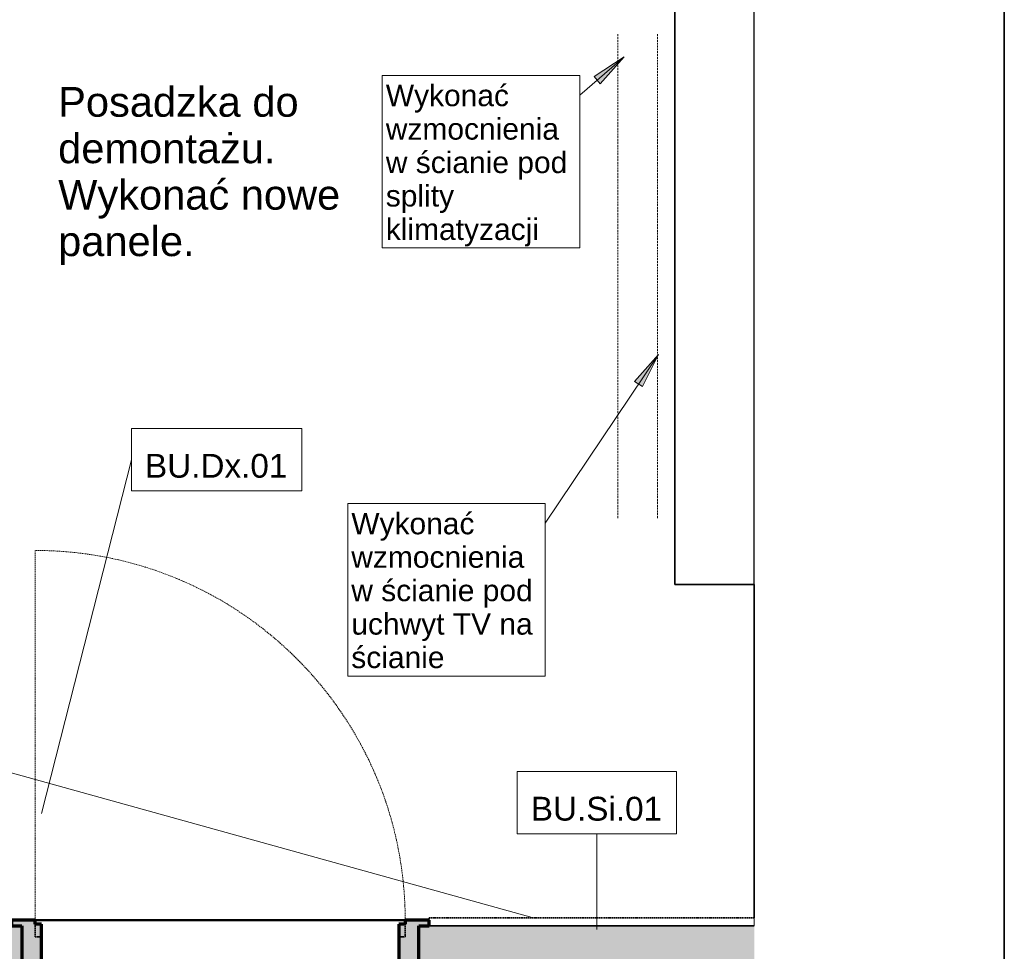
# Model space of a CAD drawing. Header units: centimetres. Extents: x -916 to 180, y 2044 to 2775.
# Tile 7 of 8: x -244 to 4, y 2340 to 2574. Entities that reach past the tile are written whole.
import ezdxf

# ---------------------------------------------------------------- set-up
doc = ezdxf.new("R2010")
doc.units = ezdxf.units.CM
doc.linetypes.add('Ukryty', pattern=[0.714375, 0.47625, -0.238125])
doc.linetypes.add('Wyburzony', pattern=[0.48, 0.32, -0.16])
for name, color, linetype, lineweight in [('_Przerywana-1', 241, 'Wyburzony', 18), ('_Przerywana-2', 7, 'Continuous', 50), ('_Ukryty_', 250, 'Ukryty', 18), ('Drzwi-1', 21, 'Wyburzony', 35), ('Drzwi-2', 241, 'Wyburzony', 18), ('Drzwi-4', 7, 'Continuous', 50), ('Drzwi-5', 10, 'Continuous', 70), ('Krawędzie wspólne-1', 135, 'Continuous', 18), ('Krawędzie wspólne-2', 241, 'Wyburzony', 18), ('Notatki tekstowe', 50, 'Continuous', 9), ('Notatki tekstowe-1', 7, 'Continuous', 9), ('Oznaczenia wielu kategorii', 50, 'Continuous', 9), ('Oznaczenia wielu kategorii-1', 7, 'Continuous', 9), ('Wzór cięcia-1', 254, 'Continuous', 18), ('Ściany', 8, 'Continuous', 25), ('Ściany-1', 55, 'Continuous', 35), ('Ściany-2', 21, 'Wyburzony', 35)]:
    doc.layers.add(name, color=color, linetype=linetype, lineweight=lineweight)
doc.styles.add('Arial', font='arial.ttf', dxfattribs={"height": 7.5})
doc.styles.add('Arial_1', font='arial.ttf', dxfattribs={"height": 6})
doc.styles.add('Arial_2', font='arial.ttf', dxfattribs={"height": 5.4})

# ---------------------------------------------------------------- blocks, each defined once
blk = doc.blocks.new('Zabudowa_szachtu1 - Zabudowa_szachtu-810303-Stan_istniejący _ zmiany bud_')
at = {"layer": 'Ściany'}
for p, q in [((-59.22, 2682.08), (-116.82, 2682.08)), ((-59.22, 2432.08), (-59.22, 2682.08))]:
    blk.add_line(p, q, dxfattribs=at)
at = {"layer": 'Ściany-1'}
for p, q in [((-116.82, 2682.08), (-116.82, 2666.08)), ((-116.82, 2666.08), (-79.22, 2666.08)), ((-79.22, 2666.08), (-79.22, 2432.08)), ((-79.22, 2432.08), (-59.22, 2432.08))]:
    blk.add_line(p, q, dxfattribs=at)
blk = doc.blocks.new('_TD_drzwi - _TD_drzwi DE-919486-Stan_istniejący _ zmiany bud_')
at = {"layer": '_Przerywana-1'}
for p, q in [((46.6, 7.65), (-46.6, 7.65)), ((-46.6, -7.65), (46.6, -7.65))]:
    blk.add_line(p, q, dxfattribs=at)
at = {"layer": 'Drzwi-1'}
for p, q in [((-52.6, 7.65), (-46.6, 7.65)), ((-52.6, 6.25), (-52.6, 7.65)), ((-46.6, 7.65), (-46.6, 3.45)), ((46.6, 7.65), (52.6, 7.65)), ((46.6, 3.45), (46.6, 7.65)), ((52.6, 7.65), (52.6, 6.25)), ((-50, 6.25), (-52.6, 6.25)), ((-50, -6.25), (-50, 6.25)), ((50, 6.25), (50, -6.25)), ((52.6, 6.25), (50, 6.25)), ((-46.6, 3.45), (-45, 3.45)), ((-45, 3.45), (-45, -6.65)), ((45, 3.45), (46.6, 3.45)), ((45, -6.65), (45, 3.45)), ((-52.6, -7.65), (-52.6, -6.25)), ((-52.6, -6.25), (-50, -6.25)), ((-46.6, -6.65), (-46.6, -7.65)), ((-45, -6.65), (-46.6, -6.65)), ((46.6, -6.65), (45, -6.65)), ((46.6, -7.65), (46.6, -6.65)), ((50, -6.25), (52.6, -6.25)), ((52.6, -6.25), (52.6, -7.65)), ((-46.6, -7.65), (-52.6, -7.65)), ((52.6, -7.65), (46.6, -7.65))]:
    blk.add_line(p, q, dxfattribs=at)
at = {"layer": 'Drzwi-2'}
blk.add_line((-46.6, 7.65), (-46.6, 100.85), dxfattribs=at)
blk.add_arc((-46.6, 7.65), 93.2, 0, 90, dxfattribs=at)
blk = doc.blocks.new('_TD_drzwi - _TD_drzwi-919487-Stan_istniejący _ zmiany bud_')
at = {"layer": 'Drzwi-4'}
h = blk.add_hatch(color=256, dxfattribs=at)
h.paths.add_polyline_path([(52.6, -7.65), (52.6, -6.25), (50, -6.25), (50, 6.25), (52.6, 6.25), (52.6, 7.65), (46.6, 7.65), (46.6, 6.65), (45, 6.65), (45, -3.45), (46.6, -3.45), (46.6, -7.65), (50, -7.65)])
h.paths.add_polyline_path([(-46.6, -7.65), (-46.6, -3.45), (-45, -3.45), (-45, 6.65), (-46.6, 6.65), (-46.6, 7.65), (-52.6, 7.65), (-52.6, 6.25), (-50, 6.25), (-50, -6.25), (-52.6, -6.25), (-52.6, -7.65), (-50, -7.65)])
at = {"layer": '_Przerywana-2'}
for p, q in [((-46.6, 7.65), (46.6, 7.65)), ((46.6, -7.65), (-46.6, -7.65))]:
    blk.add_line(p, q, dxfattribs=at)
at = {"layer": 'Drzwi-4'}
blk.add_line((-46.6, -7.65), (-46.6, -100.85), dxfattribs=at)
blk.add_arc((-46.6, -7.65), 93.2, 270, 360, dxfattribs=at)
at = {"layer": 'Drzwi-5'}
for p, q in [((-46.6, 7.65), (-52.6, 7.65)), ((-52.6, 7.65), (-52.6, 6.25)), ((-46.6, 6.65), (-46.6, 7.65)), ((52.6, 7.65), (46.6, 7.65)), ((46.6, 7.65), (46.6, 6.65)), ((52.6, 6.25), (52.6, 7.65)), ((-52.6, 6.25), (-50, 6.25)), ((-50, 6.25), (-50, -6.25)), ((-45, 6.65), (-46.6, 6.65)), ((-45, -3.45), (-45, 6.65)), ((46.6, 6.65), (45, 6.65)), ((45, 6.65), (45, -3.45)), ((50, 6.25), (52.6, 6.25)), ((50, -6.25), (50, 6.25)), ((-46.6, -7.65), (-46.6, -3.45)), ((-46.6, -3.45), (-45, -3.45)), ((45, -3.45), (46.6, -3.45)), ((46.6, -3.45), (46.6, -7.65)), ((-50, -6.25), (-52.6, -6.25)), ((-52.6, -6.25), (-52.6, -7.65)), ((52.6, -6.25), (50, -6.25)), ((52.6, -7.65), (52.6, -6.25)), ((-52.6, -7.65), (-46.6, -7.65)), ((46.6, -7.65), (52.6, -7.65))]:
    blk.add_line(p, q, dxfattribs=at)

msp = doc.modelspace()

# ---------------------------------------------------------------- hatches: boundary and pattern name
at = {"layer": 'Notatki tekstowe-1'}
for points in [[(-91.94, 2565.04), (-99.55, 2560.08), (-98.01, 2558.28)], [(-83.34, 2490.09), (-89.34, 2483.28), (-87.37, 2481.96)]]:
    msp.add_hatch(color=256, dxfattribs=at).paths.add_polyline_path(points)
at = {"layer": 'Wzór cięcia-1'}
h = msp.add_hatch(color=256, dxfattribs=at)
h.paths.add_polyline_path([(-59.22, 2333.58), (-59.22, 2346.08), (-143.72, 2346.08), (-143.72, 2333.58), (-121.54, 2333.58)])
h.paths.add_polyline_path([(-243.72, 2333.58), (-243.72, 2346.08), (-316.22, 2346.08), (-316.22, 2333.58), (-246.32, 2333.58)])
h.paths.add_polyline_path([(-418.82, 2333.58), (-416.22, 2333.58), (-416.22, 2346.08), (-687.32, 2346.08), (-687.32, 2333.58), (-684.72, 2333.58)])
h.paths.add_polyline_path([(-799.28, 2333.58), (-779.32, 2333.58), (-779.32, 2346.08), (-803.54, 2346.08), (-804.18, 2333.58)])

# ---------------------------------------------------------------- linework, layer by layer
at = {"layer": '_Ukryty_'}
for p, q in [((-93.6, 2570.77), (-93.6, 2448.77)), ((-83.6, 2570.77), (-83.6, 2448.77))]:
    msp.add_line(p, q, dxfattribs=at)
at = {"layer": 'Krawędzie wspólne-1'}
msp.add_line((-59.22, 2348.08), (-59.22, 2346.08), dxfattribs=at)
at = {"layer": 'Krawędzie wspólne-2'}
msp.add_line((-59.22, 2346.08), (-59.22, 2348.08), dxfattribs=at)
at = {"layer": 'Notatki tekstowe'}
for p, q in [((-91.94, 2565.04), (-103.16, 2555.42)), ((-91.94, 2565.04), (-99.55, 2560.08)), ((-98.01, 2558.28), (-91.94, 2565.04)), ((-99.55, 2560.08), (-98.01, 2558.28)), ((-83.34, 2490.09), (-111.87, 2447.53)), ((-83.34, 2490.09), (-89.34, 2483.28)), ((-87.37, 2481.96), (-83.34, 2490.09)), ((-89.34, 2483.28), (-87.37, 2481.96))]:
    msp.add_line(p, q, dxfattribs=at)
at = {"layer": 'Notatki tekstowe', "flags": 128}
for points in [[(-152.9, 2560.37), (-103.16, 2560.37), (-103.16, 2516.9), (-152.9, 2516.9)], [(-161.6, 2452.48), (-111.87, 2452.48), (-111.87, 2409.01), (-161.6, 2409.01)]]:
    msp.add_lwpolyline(points, close=True, dxfattribs=at)
at = {"layer": 'Oznaczenia wielu kategorii'}
for p, q in [((-238.73, 2374.37), (-216.09, 2463.55)), ((-115.13, 2348.2), (-275.96, 2392.86)), ((-98.84, 2345.12), (-98.84, 2369.28))]:
    msp.add_line(p, q, dxfattribs=at)
at = {"layer": 'Oznaczenia wielu kategorii', "flags": 128}
for points in [[(-216.09, 2471.41), (-173.16, 2471.41), (-173.16, 2455.69), (-216.09, 2455.69)], [(-118.91, 2385), (-78.77, 2385), (-78.77, 2369.28), (-118.91, 2369.28)]]:
    msp.add_lwpolyline(points, close=True, dxfattribs=at)
at = {"layer": 'Ściany-1'}
for p, q in [((3.78, 2232.83), (3.78, 2682.08)), ((-59.22, 2432.08), (-59.22, 2348.08)), ((-59.22, 2346.08), (-141.12, 2346.08))]:
    msp.add_line(p, q, dxfattribs=at)
at = {"layer": 'Ściany-2'}
for p, q in [((-59.22, 2348.08), (-141.12, 2348.08)), ((-141.12, 2348.08), (-141.12, 2347.48)), ((-141.12, 2346.08), (-59.22, 2346.08))]:
    msp.add_line(p, q, dxfattribs=at)

# ---------------------------------------------------------------- block references
at = {"layer": '_Przerywana-1'}
msp.add_blockref('_TD_drzwi - _TD_drzwi DE-919486-Stan_istniejący _ zmiany bud_', (-193.72, 2339.83), dxfattribs=at)
at = {"layer": '_Przerywana-2'}
msp.add_blockref('_TD_drzwi - _TD_drzwi-919487-Stan_istniejący _ zmiany bud_', (-193.72, 2339.83), dxfattribs=at)
at = {"layer": 'Ściany'}
msp.add_blockref('Zabudowa_szachtu1 - Zabudowa_szachtu-810303-Stan_istniejący _ zmiany bud_', (0, 0), dxfattribs=at)

# ---------------------------------------------------------------- texts
at = {"layer": 'Notatki tekstowe-1', "attachment_point": 1, "line_spacing_factor": 0.936439}
for s, insert, char_height, width, style in [('\\pxt5.08,10.16,15.24,20.32,25.4,30.48,35.56,40.64,45.72,50.8,55.88,60.96,66.04,71.12,76.2,81.28,86.36,91.44,96.52,101.6,106.68,111.76,116.84,121.92,127,132.08,137.16,142.24,147.32,152.4,157.48,162.56;{Posadzka do demontażu. Wykonać nowe panele.}', (-234.53, 2557.48), 7.5, 93.87, 'Arial'), ('\\pxt7.05556,14.11111,21.16667,28.22222,35.27778,42.33333,49.38889,56.44444,63.5,70.55556,77.61111,84.66667,91.72222,98.77778,105.83333,112.88889,119.94444,127,134.05556,141.11111,148.16667,155.22222,162.27778,169.33333,176.38889,183.44444,190.5,197.55556,204.61111,211.66667,218.72222,225.77778;{Wykonać wzmocnienia w ścianie pod splity klimatyzacji}', (-152, 2558.04), 5.4, 48.03, 'Arial_2'), ('\\pxt7.05556,14.11111,21.16667,28.22222,35.27778,42.33333,49.38889,56.44444,63.5,70.55556,77.61111,84.66667,91.72222,98.77778,105.83333,112.88889,119.94444,127,134.05556,141.11111,148.16667,155.22222,162.27778,169.33333,176.38889,183.44444,190.5,197.55556,204.61111,211.66667,218.72222,225.77778;{Wykonać wzmocnienia w ścianie pod uchwyt TV na ścianie}', (-160.7, 2450.15), 5.4, 48.03, 'Arial_2')]:
    msp.add_mtext(s, dxfattribs=dict(at, insert=insert, char_height=char_height, width=width, style=style))
at = {"layer": 'Oznaczenia wielu kategorii-1', "char_height": 6, "attachment_point": 5, "line_spacing_factor": 0.936439, "style": 'Arial_1'}
for s, insert, width in [('\\pxqc,t5,10,15,20,25,30,35,40,45,50,55,60,65,70,75,80,85,90,95,100,105,110,115,120,125,130,135,140,145,150,155,160;{BU.Dx.01}', (-194.73, 2461.97), 36.93), ('\\pxqc,t5,10,15,20,25,30,35,40,45,50,55,60,65,70,75,80,85,90,95,100,105,110,115,120,125,130,135,140,145,150,155,160;{BU.Si.01}', (-98.95, 2375.55), 34.14)]:
    msp.add_mtext(s, dxfattribs=dict(at, insert=insert, width=width))

doc.saveas('drawing.dxf')
